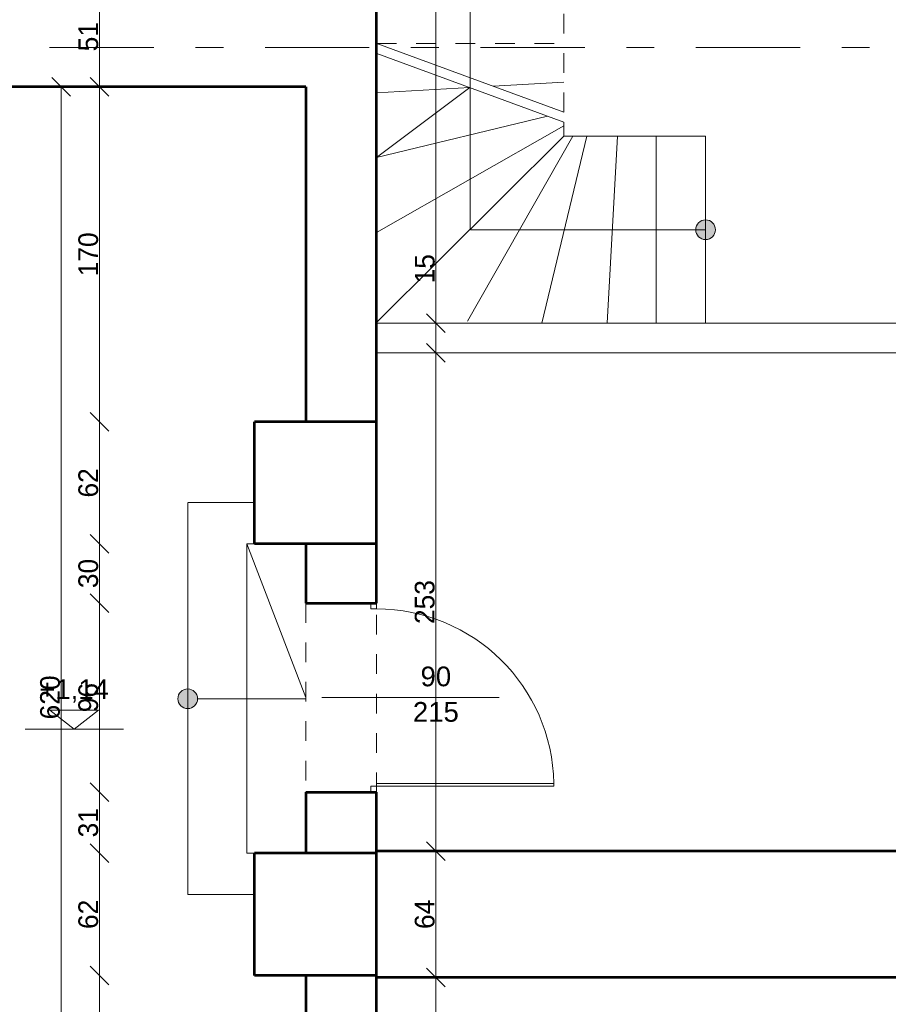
# Model space of a CAD drawing. Header units: inches. Extents: x -21887 to 84279, y -131485 to 67836.
# Tile 124 of 256: x 40009 to 44418, y 4404 to 9402. Entities that reach past the tile are written whole.
import ezdxf

# ---------------------------------------------------------------- set-up
doc = ezdxf.new("R2010")
doc.units = ezdxf.units.IN
doc.header["$MEASUREMENT"] = 0
for name, pattern in [('Dashed copy', [200, 100, -100]), ('Double Dashed', [1093.611073, 529.166651, -211.666656, 141.111112, -211.666656]), ('Long Dashed', [1058.333302, 634.99999, -423.333311])]:
    doc.linetypes.add(name, pattern=pattern)
doc.layers.get('0').update_dxf_attribs({"lineweight": 13})
doc.layers.get('Defpoints').update_dxf_attribs({"lineweight": 13})
for name, color, linetype, lineweight in [('AI_MURY', 7, 'Continuous', 53), ('Dimensioning', 7, 'Continuous', 13), ('DRZWI', 7, 'Continuous', 13), ('PODCIAGI', 7, 'Continuous', 13), ('schodzy', 7, 'Continuous', 13)]:
    doc.layers.add(name, color=color, linetype=linetype, lineweight=lineweight)
doc.styles.add('GENERATED_STYLE_7', font='txt')
doc.styles.add('Style-Courier New', font='txt')
doc.dimstyles.new('Dimstyle_4', dxfattribs={"dimtxt": 100, "dimasz": 95, "dimexe": 0, "dimexo": 0, "dimgap": 0.09, "dimtad": 1, "dimdec": 0, "dimlfac": 0.1, "dimzin": 0, "dimdsep": 46, "dimlunit": 5, "dimtxsty": 'GENERATED_STYLE_7', "dimblk": 'ARROWHEAD_6', "dimcen": 0.09, "dimclrd": 161, "dimclre": 161, "dimclrt": 7, "dimadec": 0, "dimazin": 0, "dimtfac": 1, "dimtdec": 0, "dimtmove": 0, "dimatfit": 3, "dimfxl": 0, "dimtolj": 1, "dimtzin": 0, "dimarcsym": 0})

# ---------------------------------------------------------------- blocks, each defined once
blk = doc.blocks.new('ARROWHEAD_6')
at = {"color": 0, "linetype": 'Continuous'}
for p, q in [((0, 0), (-1, 0)), ((-0.5, -0.5), (0.5, 0.5))]:
    blk.add_line(p, q, dxfattribs=at)
blk = doc.blocks.new('*U171')
at = {"layer": 'Defpoints', "color": 0, "linetype": 'Continuous'}
for p in [(40219.4, 9060.7), (40219.4, 9060.7), (40186, 2862.9)]:
    blk.add_point(p, dxfattribs=at)
at = {"layer": 'Dimensioning', "color": 161, "linetype": 'Continuous', "lineweight": -2}
for p, q in [((40219.4, 2957.9), (40219.4, 8965.7)), ((40219.2, 2862.9), (40219.4, 2862.9))]:
    blk.add_line(p, q, dxfattribs=at)
at = {"layer": 'Dimensioning', "color": 161, "linetype": 'Continuous', "lineweight": -2, "xscale": 95, "yscale": 95, "zscale": 95}
for p, rotation in [((40219.4, 9060.7), 90), ((40219.4, 2862.9), 270)]:
    blk.add_blockref('ARROWHEAD_6', p, dxfattribs=dict(at, rotation=rotation))
at = {"layer": 'Dimensioning', "color": 7, "linetype": 'Continuous', "insert": (40163.1, 5961.8), "char_height": 100, "attachment_point": 5, "rotation": 90, "style": 'GENERATED_STYLE_7'}
blk.add_mtext('620', dxfattribs=at)
blk = doc.blocks.new('*D1847')
at = {"layer": 'Defpoints'}
for p in [(40219.4, 9060.7), (40219.4, 9060.7), (40219.4, 5961.8), (40186, 2862.9)]:
    blk.add_point(p, dxfattribs=at)
at = {"layer": 'Dimensioning', "color": 161, "linetype": 'Continuous'}
blk.add_blockref('*U171', (0, 0), dxfattribs=at)
blk = doc.blocks.new('*U355')
at = {"layer": 'Defpoints', "color": 0, "linetype": 'Continuous'}
for p in [(42121.5, 4540.7), (42121.5, 4540.7), (42190.5, -199.3)]:
    blk.add_point(p, dxfattribs=at)
at = {"layer": 'Dimensioning', "color": 161, "linetype": 'Continuous', "lineweight": -2}
for p, q in [((42121.5, -104.3), (42121.5, 4445.7)), ((42121.7, -199.3), (42121.5, -199.3))]:
    blk.add_line(p, q, dxfattribs=at)
at = {"layer": 'Dimensioning', "color": 161, "linetype": 'Continuous', "lineweight": -2, "xscale": 95, "yscale": 95, "zscale": 95}
for p, rotation in [((42121.5, 4540.7), 90), ((42121.5, -199.3), 270)]:
    blk.add_blockref('ARROWHEAD_6', p, dxfattribs=dict(at, rotation=rotation))
at = {"layer": 'Dimensioning', "color": 7, "linetype": 'Continuous', "insert": (42067.7, 2170.7), "char_height": 100, "attachment_point": 5, "rotation": 90, "style": 'GENERATED_STYLE_7'}
blk.add_mtext('474', dxfattribs=at)
blk = doc.blocks.new('*D2301')
at = {"layer": 'Defpoints'}
for p in [(42121.5, 4540.7), (42121.5, 4540.7), (42121.5, 2170.7), (42190.5, -199.3)]:
    blk.add_point(p, dxfattribs=at)
at = {"layer": 'Dimensioning', "color": 161, "linetype": 'Continuous'}
blk.add_blockref('*U355', (0, 0), dxfattribs=at)
blk = doc.blocks.new('*U356')
at = {"layer": 'Defpoints', "color": 0, "linetype": 'Continuous'}
for p in [(42121.5, 5180.7), (42121.5, 5180.7), (42121.5, 4540.7)]:
    blk.add_point(p, dxfattribs=at)
at = {"layer": 'Dimensioning', "color": 161, "linetype": 'Continuous', "lineweight": -2}
blk.add_line((42121.5, 4635.7), (42121.5, 5085.7), dxfattribs=at)
at = {"layer": 'Dimensioning', "color": 161, "linetype": 'Continuous', "lineweight": -2, "xscale": 95, "yscale": 95, "zscale": 95}
for p, rotation in [((42121.5, 5180.7), 90), ((42121.5, 4540.7), 270)]:
    blk.add_blockref('ARROWHEAD_6', p, dxfattribs=dict(at, rotation=rotation))
at = {"layer": 'Dimensioning', "color": 7, "linetype": 'Continuous', "insert": (42065.2, 4860.7), "char_height": 100, "attachment_point": 5, "rotation": 90, "style": 'GENERATED_STYLE_7'}
blk.add_mtext('64', dxfattribs=at)
blk = doc.blocks.new('*D2302')
at = {"layer": 'Defpoints'}
for p in [(42121.5, 5180.7), (42121.5, 5180.7), (42121.5, 4860.7), (42121.5, 4540.7)]:
    blk.add_point(p, dxfattribs=at)
at = {"layer": 'Dimensioning', "color": 161, "linetype": 'Continuous'}
blk.add_blockref('*U356', (0, 0), dxfattribs=at)
blk = doc.blocks.new('*U357')
at = {"layer": 'Defpoints', "color": 0, "linetype": 'Continuous'}
for p in [(42121.5, 7710.7), (42121.5, 7710.7), (42121.5, 5180.7)]:
    blk.add_point(p, dxfattribs=at)
at = {"layer": 'Dimensioning', "color": 161, "linetype": 'Continuous', "lineweight": -2}
blk.add_line((42121.5, 5275.7), (42121.5, 7615.7), dxfattribs=at)
at = {"layer": 'Dimensioning', "color": 161, "linetype": 'Continuous', "lineweight": -2, "xscale": 95, "yscale": 95, "zscale": 95}
for p, rotation in [((42121.5, 7710.7), 90), ((42121.5, 5180.7), 270)]:
    blk.add_blockref('ARROWHEAD_6', p, dxfattribs=dict(at, rotation=rotation))
at = {"layer": 'Dimensioning', "color": 7, "linetype": 'Continuous', "insert": (42065.2, 6445.7), "char_height": 100, "attachment_point": 5, "rotation": 90, "style": 'GENERATED_STYLE_7'}
blk.add_mtext('253', dxfattribs=at)
blk = doc.blocks.new('*D2303')
at = {"layer": 'Defpoints'}
for p in [(42121.5, 7710.7), (42121.5, 7710.7), (42121.5, 6445.7), (42121.5, 5180.7)]:
    blk.add_point(p, dxfattribs=at)
at = {"layer": 'Dimensioning', "color": 161, "linetype": 'Continuous'}
blk.add_blockref('*U357', (0, 0), dxfattribs=at)
blk = doc.blocks.new('*U358')
at = {"layer": 'Defpoints', "color": 0, "linetype": 'Continuous'}
for p in [(42121.5, 7860.7), (42121.5, 7860.7), (42121.5, 7710.7)]:
    blk.add_point(p, dxfattribs=at)
at = {"layer": 'Dimensioning', "color": 161, "linetype": 'Continuous', "lineweight": -2}
for p, q in [((42121.5, 7955.7), (42121.5, 8224.1)), ((42121.5, 7710.7), (42121.5, 7860.7)), ((42121.5, 7615.7), (42121.5, 7520.7))]:
    blk.add_line(p, q, dxfattribs=at)
at = {"layer": 'Dimensioning', "color": 161, "linetype": 'Continuous', "lineweight": -2, "xscale": 95, "yscale": 95, "zscale": 95}
for p, rotation in [((42121.5, 7860.7), 270), ((42121.5, 7710.7), 90)]:
    blk.add_blockref('ARROWHEAD_6', p, dxfattribs=dict(at, rotation=rotation))
at = {"layer": 'Dimensioning', "color": 7, "linetype": 'Continuous', "insert": (42065.8, 8137.4), "char_height": 100, "attachment_point": 5, "rotation": 90, "style": 'GENERATED_STYLE_7'}
blk.add_mtext('15', dxfattribs=at)
blk = doc.blocks.new('*D2304')
at = {"layer": 'Defpoints'}
for p in [(42121.5, 8137.4), (42121.5, 7860.7), (42121.5, 7860.7), (42121.5, 7710.7)]:
    blk.add_point(p, dxfattribs=at)
at = {"layer": 'Dimensioning', "color": 161, "linetype": 'Continuous'}
blk.add_blockref('*U358', (0, 0), dxfattribs=at)
blk = doc.blocks.new('*U359')
at = {"layer": 'Defpoints', "color": 0, "linetype": 'Continuous'}
for p in [(42121.5, 12840.7), (42121.5, 12840.7), (42121.5, 7860.7)]:
    blk.add_point(p, dxfattribs=at)
at = {"layer": 'Dimensioning', "color": 161, "linetype": 'Continuous', "lineweight": -2}
blk.add_line((42121.5, 7955.7), (42121.5, 12745.7), dxfattribs=at)
at = {"layer": 'Dimensioning', "color": 161, "linetype": 'Continuous', "lineweight": -2, "xscale": 95, "yscale": 95, "zscale": 95}
for p, rotation in [((42121.5, 12840.7), 90), ((42121.5, 7860.7), 270)]:
    blk.add_blockref('ARROWHEAD_6', p, dxfattribs=dict(at, rotation=rotation))
at = {"layer": 'Dimensioning', "color": 7, "linetype": 'Continuous', "insert": (42065.2, 10350.7), "char_height": 100, "attachment_point": 5, "rotation": 90, "style": 'GENERATED_STYLE_7'}
blk.add_mtext('498', dxfattribs=at)
blk = doc.blocks.new('*D2305')
at = {"layer": 'Defpoints'}
for p in [(42121.5, 12840.7), (42121.5, 12840.7), (42121.5, 10350.7), (42121.5, 7860.7)]:
    blk.add_point(p, dxfattribs=at)
at = {"layer": 'Dimensioning', "color": 161, "linetype": 'Continuous'}
blk.add_blockref('*U359', (0, 0), dxfattribs=at)
blk = doc.blocks.new('*U683')
at = {"layer": 'Defpoints', "color": 0, "linetype": 'Continuous'}
for p in [(40413.5, 4550.7), (41461.6, 4550.7), (41461.6, 2862.9)]:
    blk.add_point(p, dxfattribs=at)
at = {"layer": 'Dimensioning', "color": 161, "linetype": 'Continuous', "lineweight": -2}
for p, q in [((40413.6, 4550.7), (40413.5, 4550.7)), ((40413.5, 2957.9), (40413.5, 4455.7)), ((40413.6, 2862.9), (40413.5, 2862.9))]:
    blk.add_line(p, q, dxfattribs=at)
at = {"layer": 'Dimensioning', "color": 161, "linetype": 'Continuous', "lineweight": -2, "xscale": 95, "yscale": 95, "zscale": 95}
for p, rotation in [((40413.5, 4550.7), 90), ((40413.5, 2862.9), 270)]:
    blk.add_blockref('ARROWHEAD_6', p, dxfattribs=dict(at, rotation=rotation))
at = {"layer": 'Dimensioning', "color": 7, "linetype": 'Continuous', "insert": (40357.2, 3706.8), "char_height": 100, "attachment_point": 5, "rotation": 90, "style": 'GENERATED_STYLE_7'}
blk.add_mtext('169', dxfattribs=at)
blk = doc.blocks.new('*D2912')
at = {"layer": 'Defpoints'}
for p in [(40413.5, 4550.7), (41461.6, 4550.7), (40413.5, 3706.8), (41461.6, 2862.9)]:
    blk.add_point(p, dxfattribs=at)
at = {"layer": 'Dimensioning', "color": 161, "linetype": 'Continuous'}
blk.add_blockref('*U683', (0, 0), dxfattribs=at)
blk = doc.blocks.new('*U684')
at = {"layer": 'Defpoints', "color": 0, "linetype": 'Continuous'}
for p in [(40413.5, 5170.7), (41510.5, 5170.7), (41461.6, 4550.7)]:
    blk.add_point(p, dxfattribs=at)
at = {"layer": 'Dimensioning', "color": 161, "linetype": 'Continuous', "lineweight": -2}
for p, q in [((40413.6, 5170.7), (40413.5, 5170.7)), ((40413.5, 4645.7), (40413.5, 5075.7)), ((40413.6, 4550.7), (40413.5, 4550.7))]:
    blk.add_line(p, q, dxfattribs=at)
at = {"layer": 'Dimensioning', "color": 161, "linetype": 'Continuous', "lineweight": -2, "xscale": 95, "yscale": 95, "zscale": 95}
for p, rotation in [((40413.5, 5170.7), 90), ((40413.5, 4550.7), 270)]:
    blk.add_blockref('ARROWHEAD_6', p, dxfattribs=dict(at, rotation=rotation))
at = {"layer": 'Dimensioning', "color": 7, "linetype": 'Continuous', "insert": (40357.2, 4860.7), "char_height": 100, "attachment_point": 5, "rotation": 90, "style": 'GENERATED_STYLE_7'}
blk.add_mtext('62', dxfattribs=at)
blk = doc.blocks.new('*D2913')
at = {"layer": 'Defpoints'}
for p in [(40413.5, 5170.7), (41510.5, 5170.7), (40413.5, 4860.7), (41461.6, 4550.7)]:
    blk.add_point(p, dxfattribs=at)
at = {"layer": 'Dimensioning', "color": 161, "linetype": 'Continuous'}
blk.add_blockref('*U684', (0, 0), dxfattribs=at)
blk = doc.blocks.new('*U685')
at = {"layer": 'Defpoints', "color": 0, "linetype": 'Continuous'}
for p in [(40413.5, 5480.7), (41564.8, 5480.7), (41510.5, 5170.7)]:
    blk.add_point(p, dxfattribs=at)
at = {"layer": 'Dimensioning', "color": 161, "linetype": 'Continuous', "lineweight": -2}
for p, q in [((40413.6, 5480.7), (40413.5, 5480.7)), ((40413.5, 5265.7), (40413.5, 5385.7)), ((40413.6, 5170.7), (40413.5, 5170.7))]:
    blk.add_line(p, q, dxfattribs=at)
at = {"layer": 'Dimensioning', "color": 161, "linetype": 'Continuous', "lineweight": -2, "xscale": 95, "yscale": 95, "zscale": 95}
for p, rotation in [((40413.5, 5480.7), 90), ((40413.5, 5170.7), 270)]:
    blk.add_blockref('ARROWHEAD_6', p, dxfattribs=dict(at, rotation=rotation))
at = {"layer": 'Dimensioning', "color": 7, "linetype": 'Continuous', "insert": (40357.2, 5325.7), "char_height": 100, "attachment_point": 5, "rotation": 90, "style": 'GENERATED_STYLE_7'}
blk.add_mtext('31', dxfattribs=at)
blk = doc.blocks.new('*D2914')
at = {"layer": 'Defpoints'}
for p in [(40413.5, 5480.7), (41564.8, 5480.7), (40413.5, 5325.7), (41510.5, 5170.7)]:
    blk.add_point(p, dxfattribs=at)
at = {"layer": 'Dimensioning', "color": 161, "linetype": 'Continuous'}
blk.add_blockref('*U685', (0, 0), dxfattribs=at)
blk = doc.blocks.new('*U686')
at = {"layer": 'Defpoints', "color": 0, "linetype": 'Continuous'}
for p in [(40413.5, 6440.7), (41564.8, 6440.7), (41564.8, 5480.7)]:
    blk.add_point(p, dxfattribs=at)
at = {"layer": 'Dimensioning', "color": 161, "linetype": 'Continuous', "lineweight": -2}
for p, q in [((40413.6, 6440.7), (40413.5, 6440.7)), ((40413.5, 5575.7), (40413.5, 6345.7)), ((40413.6, 5480.7), (40413.5, 5480.7))]:
    blk.add_line(p, q, dxfattribs=at)
at = {"layer": 'Dimensioning', "color": 161, "linetype": 'Continuous', "lineweight": -2, "xscale": 95, "yscale": 95, "zscale": 95}
for p, rotation in [((40413.5, 6440.7), 90), ((40413.5, 5480.7), 270)]:
    blk.add_blockref('ARROWHEAD_6', p, dxfattribs=dict(at, rotation=rotation))
at = {"layer": 'Dimensioning', "color": 7, "linetype": 'Continuous', "insert": (40357.2, 5960.7), "char_height": 100, "attachment_point": 5, "rotation": 90, "style": 'GENERATED_STYLE_7'}
blk.add_mtext('96', dxfattribs=at)
blk = doc.blocks.new('*D2915')
at = {"layer": 'Defpoints'}
for p in [(40413.5, 6440.7), (41564.8, 6440.7), (40413.5, 5960.7), (41564.8, 5480.7)]:
    blk.add_point(p, dxfattribs=at)
at = {"layer": 'Dimensioning', "color": 161, "linetype": 'Continuous'}
blk.add_blockref('*U686', (0, 0), dxfattribs=at)
blk = doc.blocks.new('*U687')
at = {"layer": 'Defpoints', "color": 0, "linetype": 'Continuous'}
for p in [(40413.5, 6740.7), (41510.5, 6740.7), (41564.8, 6440.7)]:
    blk.add_point(p, dxfattribs=at)
at = {"layer": 'Dimensioning', "color": 161, "linetype": 'Continuous', "lineweight": -2}
for p, q in [((40413.6, 6740.7), (40413.5, 6740.7)), ((40413.5, 6535.7), (40413.5, 6645.7)), ((40413.6, 6440.7), (40413.5, 6440.7))]:
    blk.add_line(p, q, dxfattribs=at)
at = {"layer": 'Dimensioning', "color": 161, "linetype": 'Continuous', "lineweight": -2, "xscale": 95, "yscale": 95, "zscale": 95}
for p, rotation in [((40413.5, 6740.7), 90), ((40413.5, 6440.7), 270)]:
    blk.add_blockref('ARROWHEAD_6', p, dxfattribs=dict(at, rotation=rotation))
at = {"layer": 'Dimensioning', "color": 7, "linetype": 'Continuous', "insert": (40357.2, 6590.7), "char_height": 100, "attachment_point": 5, "rotation": 90, "style": 'GENERATED_STYLE_7'}
blk.add_mtext('30', dxfattribs=at)
blk = doc.blocks.new('*D2916')
at = {"layer": 'Defpoints'}
for p in [(40413.5, 6740.7), (41510.5, 6740.7), (40413.5, 6590.7), (41564.8, 6440.7)]:
    blk.add_point(p, dxfattribs=at)
at = {"layer": 'Dimensioning', "color": 161, "linetype": 'Continuous'}
blk.add_blockref('*U687', (0, 0), dxfattribs=at)
blk = doc.blocks.new('*U688')
at = {"layer": 'Defpoints', "color": 0, "linetype": 'Continuous'}
for p in [(40413.5, 7360.7), (41553.4, 7360.7), (41510.5, 6740.7)]:
    blk.add_point(p, dxfattribs=at)
at = {"layer": 'Dimensioning', "color": 161, "linetype": 'Continuous', "lineweight": -2}
for p, q in [((40413.6, 7360.7), (40413.5, 7360.7)), ((40413.5, 6835.7), (40413.5, 7265.7)), ((40413.6, 6740.7), (40413.5, 6740.7))]:
    blk.add_line(p, q, dxfattribs=at)
at = {"layer": 'Dimensioning', "color": 161, "linetype": 'Continuous', "lineweight": -2, "xscale": 95, "yscale": 95, "zscale": 95}
for p, rotation in [((40413.5, 7360.7), 90), ((40413.5, 6740.7), 270)]:
    blk.add_blockref('ARROWHEAD_6', p, dxfattribs=dict(at, rotation=rotation))
at = {"layer": 'Dimensioning', "color": 7, "linetype": 'Continuous', "insert": (40357.2, 7050.7), "char_height": 100, "attachment_point": 5, "rotation": 90, "style": 'GENERATED_STYLE_7'}
blk.add_mtext('62', dxfattribs=at)
blk = doc.blocks.new('*D2917')
at = {"layer": 'Defpoints'}
for p in [(40413.5, 7360.7), (41553.4, 7360.7), (40413.5, 7050.7), (41510.5, 6740.7)]:
    blk.add_point(p, dxfattribs=at)
at = {"layer": 'Dimensioning', "color": 161, "linetype": 'Continuous'}
blk.add_blockref('*U688', (0, 0), dxfattribs=at)
blk = doc.blocks.new('*U689')
at = {"layer": 'Defpoints', "color": 0, "linetype": 'Continuous'}
for p in [(40413.5, 9060.7), (41461.6, 9060.7), (41553.4, 7360.7)]:
    blk.add_point(p, dxfattribs=at)
at = {"layer": 'Dimensioning', "color": 161, "linetype": 'Continuous', "lineweight": -2}
for p, q in [((40413.6, 9060.7), (40413.5, 9060.7)), ((40413.5, 7455.7), (40413.5, 8965.7)), ((40413.6, 7360.7), (40413.5, 7360.7))]:
    blk.add_line(p, q, dxfattribs=at)
at = {"layer": 'Dimensioning', "color": 161, "linetype": 'Continuous', "lineweight": -2, "xscale": 95, "yscale": 95, "zscale": 95}
for p, rotation in [((40413.5, 9060.7), 90), ((40413.5, 7360.7), 270)]:
    blk.add_blockref('ARROWHEAD_6', p, dxfattribs=dict(at, rotation=rotation))
at = {"layer": 'Dimensioning', "color": 7, "linetype": 'Continuous', "insert": (40357.2, 8210.7), "char_height": 100, "attachment_point": 5, "rotation": 90, "style": 'GENERATED_STYLE_7'}
blk.add_mtext('170', dxfattribs=at)
blk = doc.blocks.new('*D2918')
at = {"layer": 'Defpoints'}
for p in [(40413.5, 9060.7), (41461.6, 9060.7), (40413.5, 8210.7), (41553.4, 7360.7)]:
    blk.add_point(p, dxfattribs=at)
at = {"layer": 'Dimensioning', "color": 161, "linetype": 'Continuous'}
blk.add_blockref('*U689', (0, 0), dxfattribs=at)
blk = doc.blocks.new('*U690')
at = {"layer": 'Defpoints', "color": 0, "linetype": 'Continuous'}
for p in [(40413.5, 9570.3), (41461.6, 9570.3), (41461.6, 9060.7)]:
    blk.add_point(p, dxfattribs=at)
at = {"layer": 'Dimensioning', "color": 161, "linetype": 'Continuous', "lineweight": -2}
for p, q in [((40413.6, 9570.3), (40413.5, 9570.3)), ((40413.5, 9155.7), (40413.5, 9475.3)), ((40413.6, 9060.7), (40413.5, 9060.7))]:
    blk.add_line(p, q, dxfattribs=at)
at = {"layer": 'Dimensioning', "color": 161, "linetype": 'Continuous', "lineweight": -2, "xscale": 95, "yscale": 95, "zscale": 95}
for p, rotation in [((40413.5, 9570.3), 90), ((40413.5, 9060.7), 270)]:
    blk.add_blockref('ARROWHEAD_6', p, dxfattribs=dict(at, rotation=rotation))
at = {"layer": 'Dimensioning', "color": 7, "linetype": 'Continuous', "insert": (40357.7, 9315.5), "char_height": 100, "attachment_point": 5, "rotation": 90, "style": 'GENERATED_STYLE_7'}
blk.add_mtext('51', dxfattribs=at)
blk = doc.blocks.new('*D2919')
at = {"layer": 'Defpoints'}
for p in [(40413.5, 9570.3), (41461.6, 9570.3), (40413.5, 9315.5), (41461.6, 9060.7)]:
    blk.add_point(p, dxfattribs=at)
at = {"layer": 'Dimensioning', "color": 161, "linetype": 'Continuous'}
blk.add_blockref('*U690', (0, 0), dxfattribs=at)

msp = doc.modelspace()

# ---------------------------------------------------------------- hatches: boundary and pattern name
at = {"layer": 'DRZWI'}
msp.add_hatch(color=9, dxfattribs=at).paths.add_polyline_path([(40911.6, 5954.7, 1), (40811.6, 5954.7, 1)], flags=16)
at = {"layer": 'schodzy'}
msp.add_hatch(color=9, dxfattribs=at).paths.add_polyline_path([(43540.5, 8335.7, 1), (43440.5, 8335.7, 1)], flags=16)

# ---------------------------------------------------------------- linework, layer by layer
at = {"layer": 'AI_MURY', "color": 7, "linetype": 'Continuous'}
for p, q in [((41820.5, 6440.7), (41820.5, 12700.7)), ((41461.6, 9060.7), (15640.5, 9060.7)), ((41461.6, 9060.7), (41461.6, 7360.7)), ((41200.5, 6740.7), (41200.5, 7360.7)), ((41820.5, 7360.7), (41200.5, 7360.7)), ((41820.5, 6740.7), (41820.5, 7360.7)), ((41820.5, 6740.7), (41200.5, 6740.7)), ((41461.6, 6740.7), (41461.6, 6440.7)), ((41461.6, 6440.7), (41820.5, 6440.7)), ((41461.6, 5480.7), (41820.5, 5480.7)), ((41461.6, 5480.7), (41461.6, 5170.7)), ((41820.5, -199.3), (41820.5, 5480.7)), ((41200.5, 4550.7), (41200.5, 5170.7)), ((41820.5, 5170.7), (41200.5, 5170.7)), ((44820.5, 5180.7), (41820.5, 5180.7)), ((41820.5, 4550.7), (41820.5, 5170.7)), ((41820.5, 4550.7), (41200.5, 4550.7)), ((41461.6, 4550.7), (41461.6, 2862.9)), ((45400.5, 4540.7), (41820.5, 4540.7))]:
    msp.add_line(p, q, dxfattribs=at)
at = {"layer": 'DRZWI', "color": 9, "linetype": 'Continuous'}
for p, q in [((41200.5, 6950.7), (40861.6, 6950.7)), ((40861.6, 6948.6), (40861.6, 4960.7)), ((41461.6, 5960.7), (41161.6, 6740.7)), ((41161.6, 6740.7), (41161.6, 5170.7)), ((41200.5, 6740.7), (41161.6, 6740.7)), ((40911.6, 5954.7), (41461.6, 5954.7)), ((41200.5, 5170.7), (41161.6, 5170.7)), ((41200.5, 4960.7), (40861.6, 4960.7))]:
    msp.add_line(p, q, dxfattribs=at)
at = {"layer": 'DRZWI', "color": 7, "linetype": 'Dashed copy'}
for p, q in [((41461.6, 6440.7), (41461.6, 5480.7)), ((41820.5, 5480.7), (41820.5, 6440.7))]:
    msp.add_line(p, q, dxfattribs=at)
at = {"layer": 'DRZWI', "color": 5, "linetype": 'Continuous'}
for p, q in [((41790.5, 6410.7), (41790.5, 6440.7)), ((41790.5, 6410.7), (41820.5, 6410.7)), ((41820.5, 6410.7), (41820.5, 6440.7)), ((42442.3, 5960.7), (41542.3, 5960.7)), ((41790.5, 5510.7), (41820.5, 5510.7)), ((41790.5, 5480.7), (41790.5, 5510.7)), ((41820.5, 5525.7), (42720.5, 5525.7)), ((41820.5, 5510.7), (41820.5, 5525.7)), ((41820.5, 5510.7), (42720.5, 5510.7)), ((41820.5, 5480.7), (41820.5, 5510.7)), ((42720.5, 5510.7), (42720.5, 5525.7))]:
    msp.add_line(p, q, dxfattribs=at)
at = {"layer": 'DRZWI', "color": 9, "linetype": 'Long Dashed'}
for p, q in [((40284.9, 5801), (40161.2, 5896.8)), ((40161.2, 5896.8), (40408.6, 5896.8)), ((40284.9, 5801), (40408.6, 5896.8)), ((40035.8, 5801), (40535.7, 5801))]:
    msp.add_line(p, q, dxfattribs=at)
at = {"layer": 'DRZWI', "color": 9, "linetype": 'Continuous'}
msp.add_circle((40861.6, 5954.7), 50, dxfattribs=at)
at = {"layer": 'DRZWI', "color": 7, "linetype": 'Continuous'}
msp.add_arc((41820.5, 5510.7), 900.1, 0.9548, 90, dxfattribs=at)
at = {"layer": 'PODCIAGI', "color": 7, "linetype": 'Double Dashed'}
msp.add_line((82247, 9260.7), (-13376.4, 9260.7), dxfattribs=at)
at = {"layer": 'schodzy', "color": 9, "linetype": 'Continuous'}
for p, q in [((42295.9, 8338.9), (42295.9, 11530.7)), ((41821.8, 9280.7), (42770.5, 8932.1)), ((41821.8, 9230.7), (42770.5, 8882.1)), ((41820.5, 9030.7), (42293.6, 9057.4)), ((42293.6, 9057.4), (41820.5, 8703)), ((42411.6, 9064), (42770.5, 9084.2)), ((41820.5, 8703), (42688.4, 8912.3)), ((41820.5, 8321.7), (42770.5, 8862.7)), ((42770.5, 8810.7), (42770.5, 8882.1)), ((41821.2, 7867), (42770.5, 8810.7)), ((42282.8, 7871.7), (42817.5, 8810.7)), ((42658.9, 7860.7), (42888, 8810.7)), ((42770.5, 8810.7), (43490.5, 8810.7)), ((42990.5, 7860.7), (43044, 8810.7)), ((43240.5, 7860.7), (43240.5, 8810.7)), ((43490.5, 7860.7), (43490.5, 8810.7)), ((43490.5, 8335.7), (42298, 8335.7)), ((41820.5, 7860.7), (44820.5, 7860.7)), ((41820.5, 7710.7), (44820.5, 7710.7))]:
    msp.add_line(p, q, dxfattribs=at)
at = {"layer": 'schodzy', "color": 9, "linetype": 'Dashed copy'}
for p, q in [((42770.5, 8932.1), (42770.5, 11530.7)), ((41821.8, 9280.7), (42771.8, 9280.7))]:
    msp.add_line(p, q, dxfattribs=at)
at = {"layer": 'schodzy', "color": 9, "linetype": 'Continuous'}
msp.add_circle((43490.5, 8335.7), 50, dxfattribs=at)

# ---------------------------------------------------------------- texts
at = {"layer": 'DRZWI', "color": 5, "insert": (42121.5, 6118.3), "char_height": 100, "width": 704.483, "attachment_point": 2, "line_spacing_factor": 1.079165, "style": 'GENERATED_STYLE_7'}
msp.add_mtext('\\fArial|b0|i0|c238|p39;90\\P215', dxfattribs=at)
at = {"layer": 'DRZWI', "color": 9, "insert": (40284.9, 6053.2), "char_height": 100, "width": 614.783, "attachment_point": 2, "style": 'GENERATED_STYLE_7'}
msp.add_mtext('\\fArial|b0|i0|c238|p39;+1,14', dxfattribs=at)

# ---------------------------------------------------------------- dimensions: what is measured, and where the dimension line sits
at = {"layer": 'Dimensioning', "color": 161, "linetype": 'Continuous'}
for base, p1, p2, picture, middle in [((42121.5, 12840.7), (42121.5, 7860.7), (42121.5, 12840.7), '*D2305', (42121.5, 10350.7)), ((40413.5, 9570.3), (41461.6, 9060.7), (41461.6, 9570.3), '*D2919', (40413.5, 9315.5)), ((40219.4, 9060.7), (40186, 2862.9), (40219.4, 9060.7), '*D1847', (40219.4, 5961.8)), ((40413.5, 9060.7), (41553.4, 7360.7), (41461.6, 9060.7), '*D2918', (40413.5, 8210.7)), ((42121.5, 7860.7), (42121.5, 7710.7), (42121.5, 7860.7), '*D2304', (42121.5, 8137.4)), ((42121.5, 7710.7), (42121.5, 5180.7), (42121.5, 7710.7), '*D2303', (42121.5, 6445.7)), ((40413.5, 7360.7), (41510.5, 6740.7), (41553.4, 7360.7), '*D2917', (40413.5, 7050.7)), ((40413.5, 6740.7), (41564.8, 6440.7), (41510.5, 6740.7), '*D2916', (40413.5, 6590.7)), ((40413.5, 6440.7), (41564.8, 5480.7), (41564.8, 6440.7), '*D2915', (40413.5, 5960.7)), ((40413.5, 5480.7), (41510.5, 5170.7), (41564.8, 5480.7), '*D2914', (40413.5, 5325.7)), ((40413.5, 5170.7), (41461.6, 4550.7), (41510.5, 5170.7), '*D2913', (40413.5, 4860.7)), ((42121.5, 5180.7), (42121.5, 4540.7), (42121.5, 5180.7), '*D2302', (42121.5, 4860.7)), ((40413.5, 4550.7), (41461.6, 2862.9), (41461.6, 4550.7), '*D2912', (40413.5, 3706.8)), ((42121.5, 4540.7), (42190.5, -199.3), (42121.5, 4540.7), '*D2301', (42121.5, 2170.7))]:
    dim = msp.add_linear_dim(base=base, p1=p1, p2=p2, angle=90, dimstyle='Dimstyle_4', override={"dimtxsty": 'Style-Courier New', "dimclrd": 0, "dimclre": 161, "dimlwe": 0}, dxfattribs=at)
    dim.commit()
    dim.dimension.update_dxf_attribs({"geometry": picture, "text_midpoint": middle, "dimtype": 128})

doc.saveas('drawing.dxf')
